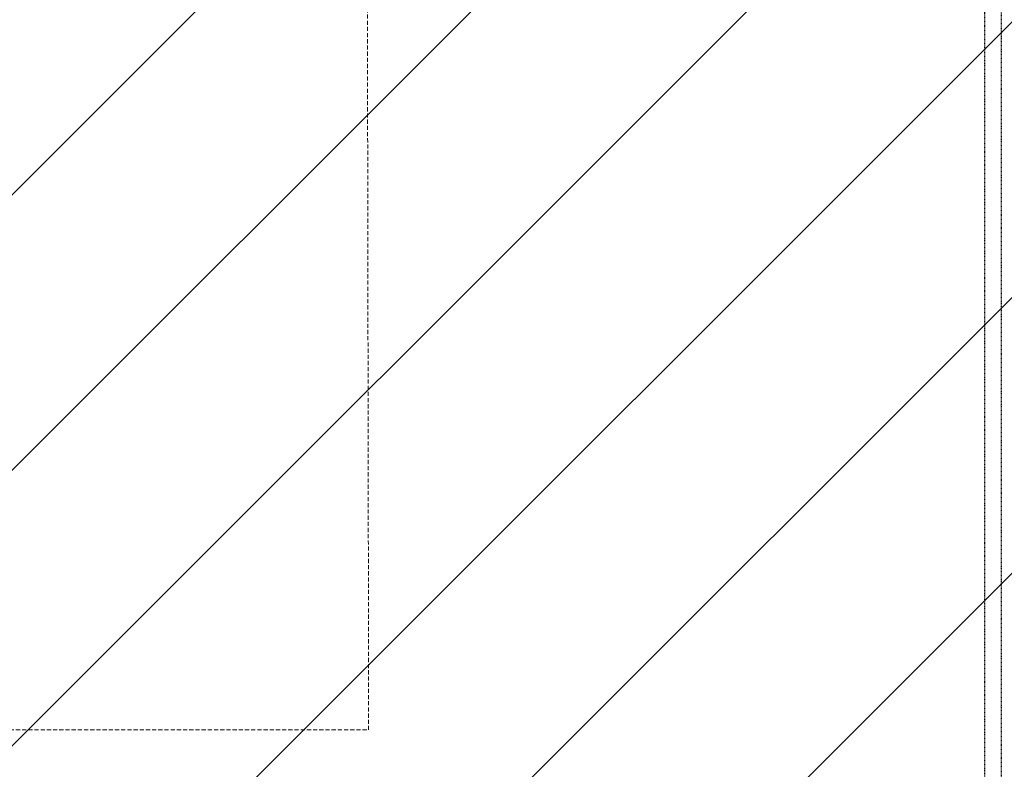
# Model space of a CAD drawing. Header units: centimetres. Extents: x 27698 to 42070, y 833 to 13367.
# Tile 37 of 59: x 29826 to 29978, y 5426 to 5541. Entities that reach past the tile are written whole.
import ezdxf
from ezdxf.enums import TextEntityAlignment as Align

# ---------------------------------------------------------------- set-up
doc = ezdxf.new("R2010")
doc.units = ezdxf.units.CM
doc.header["$LTSCALE"] = 0.1
doc.linetypes.add('DASHED2', pattern=[9.525, 6.35, -3.175])
doc.layers.add('A-Wyburzenia', color=35, linetype='DASHED2', lineweight=0)
doc.layers.add('A_Sufity - Opis', color=4, linetype='Continuous', lineweight=13)
for name, color, linetype in [('A_drzwi opis istniejące', 161, 'Continuous'), ('CKDRZWI_', 7, 'Continuous'), ('PODKŁAD STAN ISTNIEJĄCY', 7, 'Continuous')]:
    doc.layers.add(name, color=color, linetype=linetype)
doc.styles.add('SIMPLEX', font='simplex.shx', dxfattribs={"width": 0.7, "height": 17})

# ---------------------------------------------------------------- blocks, each defined once
blk = doc.blocks.new('A$7E8719B1CAF')
at = {"color": 7, "linetype": 'DASHED2', "lineweight": -3}
for p, q in [((3913.1, 48), (3913.1, -4048)), ((3938.9, -33), (3938.9, -3967))]:
    blk.add_line(p, q, dxfattribs=at)
blk = doc.blocks.new('A$7E8718815272C8')
at = {"layer": 'A-Wyburzenia'}
for points in [[(325.17, -129.84), (325.5, -330.47)], [(125.5, -330.47), (325.5, -330.47)]]:
    blk.add_lwpolyline(points, dxfattribs=at)
at = {"layer": 'A_drzwi opis istniejące', "style": 'SIMPLEX', "width": 0.8}
for tag, p in [('230', (1043.61, -607.59)), ('200', (1068.26, -607.78)), ('200', (1828.36, -1338.28)), ('90', (1803.7, -1338.09))]:
    blk.add_attdef(tag, text='', height=16, rotation=90, dxfattribs=at).set_placement(p, align=Align.CENTER)
for tag, p in [('80', (1900.82, -1184.7)), ('200', (1900.63, -1209.35))]:
    blk.add_attdef(tag, text='', height=16, dxfattribs=at).set_placement(p, align=Align.CENTER)

msp = doc.modelspace()

# ---------------------------------------------------------------- hatches: boundary and pattern name
at = {"layer": 'A_Sufity - Opis'}
h = msp.add_hatch(dxfattribs=at)
h.set_pattern_fill('GR_GENERAL', color=256, scale=15)
h.set_pattern_definition([(45, (0, 0), (-21.213203, 21.213203), [])])
h.paths.add_polyline_path([(29603.234, 5714.104), (31730.236, 5724.076), (31730.236, 5160.111), (30722.051, 5160.111), (30722.14, 5150.111), (29616.644, 5150.104), (29616.644, 5211.354), (29603.236, 5211.354)])

# ---------------------------------------------------------------- block references
at = {"layer": 'CKDRZWI_', "xscale": -0.1, "yscale": 0.1, "zscale": 0.1, "rotation": 180}
msp.add_blockref('A$7E8719B1CAF', (29583.236, 5232.354), dxfattribs=at)
at = {"layer": 'PODKŁAD STAN ISTNIEJĄCY'}
msp.add_blockref('A$7E8718815272C8', (29554.236, 5762.604), dxfattribs=at)

doc.saveas('drawing.dxf')
